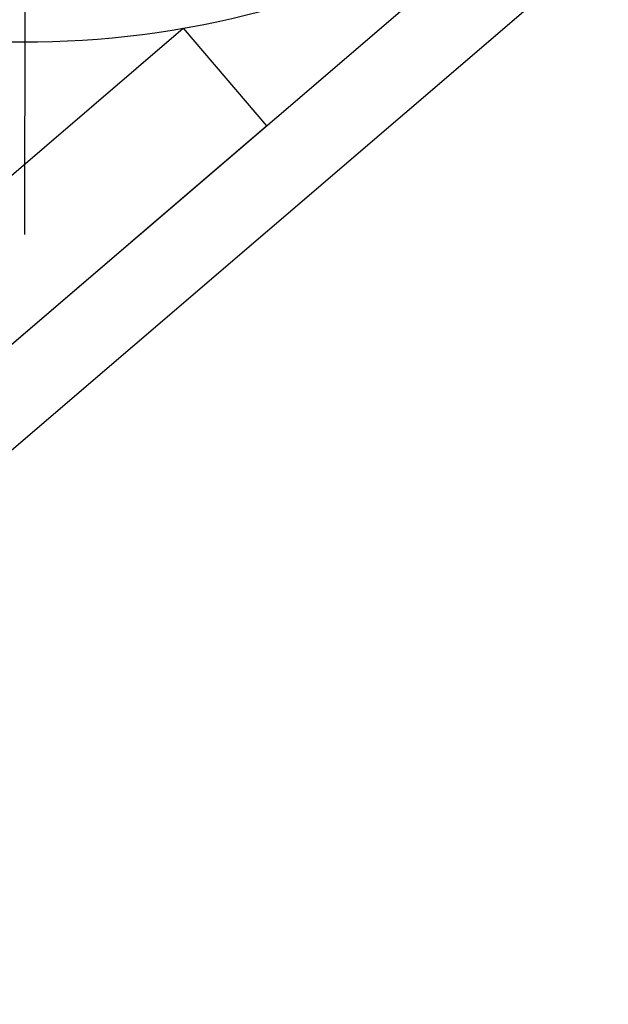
# Model space of a CAD drawing. Header units: metres. Extents: x -912764 to -454925, y -2226138 to -1112338.
# Tile 54 of 256: x -456251.4897 to -456251.453, y -1113064.5115 to -1113064.4501. Entities that reach past the tile are written whole.
import ezdxf
from ezdxf import colors
from ezdxf.entities.mleader import LeaderData, LeaderLine
from ezdxf.math import Vec2, Vec3

# ---------------------------------------------------------------- set-up
doc = ezdxf.new("R2010")
doc.units = ezdxf.units.M
for name, pattern in [('DASHDOT2', [0.375, 0.25, -0.0625, 0, -0.0625]), ('SOLID', [0]), ('ČÁRKOVANÁ', [19.049999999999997, 12.7, -6.35])]:
    doc.linetypes.add(name, pattern=pattern)
for name, color, linetype in [('025-OSY', 4, 'DASHDOT2'), ('025-ZSvodidlo', 1, 'Continuous'), ('C3D_ZPR', 7, 'Continuous')]:
    doc.layers.add(name, color=color, linetype=linetype)
doc.layers.add('1', color=7, linetype='Continuous', lineweight=15)
doc.layers.add('_NOVÝ STAV', color=1, linetype='Continuous', lineweight=30)
doc.styles.add('Romans', font='romans.shx')
doc.styles.add('StandardUzky', font='simplex.shx', dxfattribs={"width": 0.65})
doc.styles.add('znacky', font='arial.ttf')
doc.dimstyles.new('1000', dxfattribs={"dimscale": 0.5, "dimtxt": 1, "dimasz": 0.6, "dimexe": 0.3, "dimexo": 0.5, "dimgap": 0.5, "dimtad": 1, "dimzin": 1, "dimdsep": 46, "dimtxsty": 'znacky', "dimblk": 'OBLIQUE', "dimcen": 1, "dimdle": 0.3, "dimclrd": 256, "dimclre": 256, "dimclrt": 256, "dimadec": 3, "dimazin": 0, "dimtfac": 1, "dimtmove": 0, "dimatfit": 3, "dimldrblk": 'OBLIQUE', "dimfxl": 1, "dimlwd": -1, "dimlwe": -1, "dimarcsym": 0})

# ---------------------------------------------------------------- blocks, each defined once
blk = doc.blocks.new('_Oblique')
at = {"color": 0, "linetype": 'ByBlock', "lineweight": -2}
blk.add_line((-0.5, -0.5), (0.5, 0.5), dxfattribs=at)
blk = doc.blocks.new('*D255')
at = {"layer": 'C3D_ZPR', "color": 1, "transparency": 16777216}
for p, q in [((-456251.8419254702, -1113064.401055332), (-456251.8419254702, -1113064.076055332)), ((-456251.2418126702, -1113064.401055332), (-456251.2418126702, -1113064.076055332)), ((-456251.9169254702, -1113064.151055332), (-456251.1668126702, -1113064.151055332))]:
    blk.add_line(p, q, dxfattribs=at)
at = {"layer": 'Defpoints', "color": 0, "lineweight": 50, "transparency": 16777216}
for p in [(-456251.2418126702, -1113064.151055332), (-456251.8419254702, -1113065.465551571), (-456251.2418126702, -1113065.522266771)]:
    blk.add_point(p, dxfattribs=at)
at = {"layer": 'C3D_ZPR', "color": 1, "transparency": 16777216, "xscale": 0.075, "yscale": 0.075, "zscale": 0.075, "rotation": 180}
blk.add_blockref('_Oblique', (-456251.8419254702, -1113064.151055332), dxfattribs=at)
at = {"layer": 'C3D_ZPR', "color": 1, "transparency": 16777216, "xscale": 0.075, "yscale": 0.075, "zscale": 0.075}
blk.add_blockref('_Oblique', (-456251.2418126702, -1113064.151055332), dxfattribs=at)
at = {"layer": 'C3D_ZPR', "color": 1, "transparency": 16777216, "insert": (-456251.5418690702, -1113064.001055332), "char_height": 0.2, "attachment_point": 5, "style": 'StandardUzky'}
blk.add_mtext('600', dxfattribs=at)
blk = doc.blocks.new('A$C021ef3a7')
at = {"layer": '025-OSY', "color": 1}
blk.add_line((-0.04945509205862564, 0.3915967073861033), (-0.04967942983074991, 0.2480581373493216), dxfattribs=at)
at = {"layer": '025-ZSvodidlo', "color": 1}
for p, q in [((-0.08742879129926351, 0.2095332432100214), (-0.01820866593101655, 0.2688713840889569)), ((-0.0841746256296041, 0.2057371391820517), (-0.01495450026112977, 0.2650752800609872)), ((-0.09795000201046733, 0.2110511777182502), (-0.03979530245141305, 0.2609036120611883)), ((-0.03979530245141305, 0.2609036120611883), (-0.03458863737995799, 0.2548298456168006)), ((-0.09274333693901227, 0.2049774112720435), (-0.03458863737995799, 0.2548298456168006))]:
    blk.add_line(p, q, dxfattribs=at)
blk.add_arc((-0.04957728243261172, 0.3170579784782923), 0.057, 104.9151793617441, 284.9151793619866, dxfattribs=at)

msp = doc.modelspace()

# ---------------------------------------------------------------- block references
at = {"layer": '_NOVÝ STAV', "linetype": 'SOLID'}
msp.add_blockref('A$C021ef3a7', (-456251.4397022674, -1113064.711524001), dxfattribs=at)

# ---------------------------------------------------------------- dimensions: what is measured, and where the dimension line sits
at = {"layer": 'C3D_ZPR'}
dim = msp.add_linear_dim(base=(-456251.2418126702, -1113064.151055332), p1=(-456251.8419254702, -1113065.465551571), p2=(-456251.2418126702, -1113065.522266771), dimstyle='1000', override={"dimtxt": 0.4, "dimasz": 0.15, "dimexe": 0.15, "dimgap": 0.1, "dimdec": 0, "dimlfac": 1000, "dimdsep": 44, "dimtxsty": 'StandardUzky', "dimdle": 0.15, "dimclrd": 1, "dimclre": 1, "dimclrt": 1, "dimfxl": 0.5, "dimfxlon": 1}, dxfattribs=at)
dim.commit()
dim.dimension.update_dxf_attribs({"geometry": '*D255', "text_midpoint": (-456251.5418690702, -1113064.001055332)})

# ---------------------------------------------------------------- leaders
at = {"layer": '1', "color": 1, "ltscale": 0.2}
ml = msp.add_multileader_mtext('Standard', dxfattribs=at)
ml.set_content('{\\fArial|b1|i0|c238|p34;\\LKRAJNICE DLÁŽDĚNÁ\\P}TROJŘÁDEK ZE ŽULOVÉ KOSTKY 150x150mm', color=1, style='Romans')
ml.set_leader_properties(color=30, linetype='ČÁRKOVANÁ', lineweight=-1)
ml.build(insert=Vec2(0, 0))
ml.multileader.update_dxf_attribs({"dogleg_length": 2, "arrow_head_size": 0.1, "scale": 0.1})
ctx = ml.context
ctx.base_point, ctx.scale, ctx.char_height, ctx.arrow_head_size, ctx.landing_gap_size, ctx.plane_origin = Vec3(-456257.1292086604, -1113062.712405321), 0.1, 0.125, 0.1, 0.05, Vec3(-456249.0671462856, -1113064.758010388)
notes = []
notes.append((ctx, [(1, (1, 1, 0), (-456254.4975310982, -1113062.712405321), (-1, 0), 0.6438876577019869, [(1, [(-456251.093996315, -1113065.590998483)], 0, [])])]))
ctx.mtext.insert, ctx.mtext.width, ctx.mtext.defined_height, ctx.mtext.flow_direction = Vec3(-456257.0792086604, -1113062.649905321), 2.29742262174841, 0.9366816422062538, 5
ml = msp.add_multileader_mtext('Standard', dxfattribs=at)
ml.set_content('{\\fArial|b1|i0|c238|p34;\\LBETONOVÉ LOŽE\\P\\pq*;}BETONOVÉ LOŽE tl.100mm Z BETONU C12/15', color=1, style='Romans')
ml.set_leader_properties(color=30, linetype='ČÁRKOVANÁ', lineweight=-1)
ml.build(insert=Vec2(0, 0))
ml.multileader.update_dxf_attribs({"dogleg_length": 2, "arrow_head_size": 0.1, "scale": 0.1})
ctx = ml.context
ctx.base_point, ctx.scale, ctx.char_height, ctx.arrow_head_size, ctx.landing_gap_size, ctx.plane_origin = Vec3(-456257.0410599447, -1113063.626176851), 0.1, 0.125, 0.1, 0.05, Vec3(-456248.6687976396, -1113065.008010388)
notes.append((ctx, [(1, (1, 1, 0), (-456255.2993932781, -1113063.626176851), (-1, 0), 0.169037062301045, [(1, [(-456251.2248571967, -1113065.840998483)], 0, [])])]))
ctx.mtext.insert, ctx.mtext.width, ctx.mtext.flow_direction = Vec3(-456256.9910599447, -1113063.542843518), 1.70364613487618, 5
for ctx, leaders in notes:
    for number, flags, end, landing, length, lines in leaders:
        leader = LeaderData()
        leader.index, (leader.has_last_leader_line, leader.has_dogleg_vector, leader.attachment_direction) = number, flags
        leader.last_leader_point, leader.dogleg_vector, leader.dogleg_length = Vec3(end), Vec3(landing), length
        for number, points, colour, breaks in lines:
            line = LeaderLine()
            line.index, line.vertices, line.color, line.breaks = number, Vec3.list(points), colors.encode_raw_color(colour), breaks
            leader.lines.append(line)
        ctx.leaders.append(leader)

doc.saveas('drawing.dxf')
